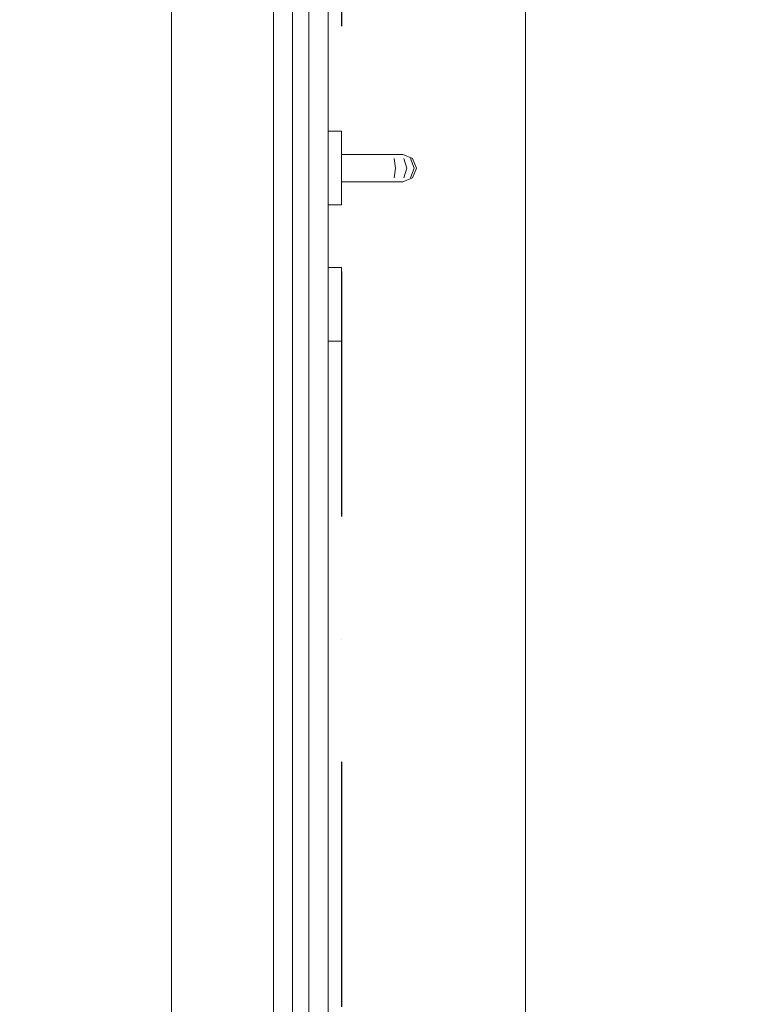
# Model space of a CAD drawing. Header units: millimetres. Extents: x 58537 to 97688, y -8921 to 14216.
# Tile 57 of 189: x 64869 to 65406, y 6166 to 6889. Entities that reach past the tile are written whole.
import ezdxf
from ezdxf.enums import TextEntityAlignment as Align

# ---------------------------------------------------------------- set-up
doc = ezdxf.new("R2010")
doc.units = ezdxf.units.MM
doc.header["$MEASUREMENT"] = 0
doc.linetypes.add('Kropki i Kreski', pattern=[360, 180, -90, 0, -90])
doc.linetypes.add('Wipeout_Contour', pattern=[1000, 0, -1000])
for name, color, linetype in [('Nowe_A-Osi', 7, 'Continuous'), ('Nowe_A-Wymiary-Zewnętrzne', 7, 'Continuous'), ('Nowe_A-Ściany-Działowe', 7, 'Continuous'), ('Nowe_A-Ściany-Zewnętrzne', 7, 'Continuous'), ('Nowe_Drzwi Archicad', 7, 'Continuous')]:
    doc.layers.add(name, color=color, linetype=linetype)
for name, color, linetype, lineweight, true_color in [('Nowe_A-Osi_Nr_pióra__25', 7, 'Continuous', 25, 0x40a5ff), ('Nowe_A-Wymiary-Zewnętrzne_Nr_pióra__45', 7, 'Continuous', 15, 0x40a5ff), ('Nowe_A-Wymiary-Zewnętrzne_Nr_pióra__85', 7, 'Continuous', 13, 0x80c2ff)]:
    doc.layers.add(name, color=color, linetype=linetype, lineweight=lineweight, true_color=true_color)
for name, color, linetype, lineweight in [('Nowe_A-Osi_Nr_pióra__6', 5, 'Continuous', 13), ('Nowe_A-Wymiary-Zewnętrzne_Nr_pióra__46', 5, 'Continuous', 15), ('Nowe_Drzwi Archicad_Nr_pióra__3', 7, 'Continuous', 13), ('Nowe_Drzwi Archicad_Nr_pióra__43', 7, 'Continuous', 13), ('Nowe_Drzwi Archicad_Nr_pióra__87', 7, 'Continuous', 13)]:
    doc.layers.add(name, color=color, linetype=linetype, lineweight=lineweight)
doc.styles.add('STYL_AUTOMATYCZNY_1', font='arial.ttf')
doc.styles.add('STYL_AUTOMATYCZNY_2', font='arial.ttf')
doc.dimstyles.new('STYL_AUTOMATYCZNY__1', dxfattribs={"dimtxt": 125, "dimasz": 47.5, "dimexe": 0.18, "dimexo": 20, "dimgap": 0, "dimtad": 1, "dimdec": 1, "dimlfac": 0.1, "dimzin": 0, "dimdsep": 46, "dimtxsty": 'STYL_AUTOMATYCZNY_2', "dimblk": 'ARROWHEAD_11', "dimblk1": 'ARROWHEAD_11', "dimblk2": 'ARROWHEAD_11', "dimcen": 0.09, "dimclrd": 256, "dimclre": 256, "dimclrt": 5, "dimadec": 1, "dimazin": 0, "dimtfac": 1, "dimtdec": 4, "dimtmove": 0, "dimatfit": 3, "dimfxl": 0, "dimtolj": 1, "dimtzin": 0, "dimarcsym": 0})

# ---------------------------------------------------------------- blocks, each defined once
blk = doc.blocks.new('ElemPrzekroju_196')
at = {"color": 254, "linetype": 'Wipeout_Contour', "lineweight": 0, "ltscale": 260994.268168}
blk.add_wipeout([(64980.07, 7980), (64770.07, 7980), (64770.07, 5792), (64980.07, 5792)], dxfattribs=at).dxf.layer = 'Nowe_A-Ściany-Zewnętrzne'
at = {"color": 254, "linetype": 'Wipeout_Contour', "lineweight": 0, "ltscale": 1244186.737586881}
blk.add_wipeout([(65095.07, 6653), (65095.07, 5792), (65240.07, 5792), (65240.07, 7980), (65095.07, 7980), (65095.07, 6807), (65105.07, 6807), (65105.07, 6790), (65150.07, 6790), (65157.14, 6787.07), (65160.07, 6780), (65157.14, 6772.93), (65150.07, 6770), (65105.07, 6770), (65105.07, 6753), (65095.07, 6753), (65095.07, 6707), (65105.07, 6707), (65105.07, 6653)], dxfattribs=at).dxf.layer = 'Nowe_A-Ściany-Zewnętrzne'
blk = doc.blocks.new('ElemPrzekroju_256')
at = {"color": 254, "linetype": 'Wipeout_Contour', "lineweight": 0, "ltscale": 534110.723614}
blk.add_wipeout([(67805.09, 8320), (65240.07, 8320), (65240.07, 5792), (65265.07, 5792), (65265.07, 5780), (67258.07, 5780), (67258.07, 7897), (67805.09, 7897)], dxfattribs=at).dxf.layer = 'Nowe_A-Ściany-Działowe'
blk = doc.blocks.new('ElemPrzekroju_368')
at = {"layer": 'Nowe_Drzwi Archicad_Nr_pióra__87', "color": 7, "linetype": 'Continuous', "lineweight": 13}
blk.add_line((65240.07, 5792), (65240.07, 7980), dxfattribs=at)
at = {"color": 254, "linetype": 'Wipeout_Contour', "lineweight": 0, "ltscale": 261551.289526}
blk.add_wipeout([(64980.07, 7940), (64980.07, 5792), (65055.07, 5792), (65055.07, 7940)], dxfattribs=at).dxf.layer = 'Nowe_Drzwi Archicad'
at = {"color": 254, "linetype": 'Wipeout_Contour', "lineweight": 0, "ltscale": 262022.615648}
blk.add_wipeout([(65150.07, 6790), (65148.93, 6790), (65155.59, 6787.07), (65157.14, 6787.07)], dxfattribs=at).dxf.layer = 'Nowe_Drzwi Archicad'
at = {"color": 254, "linetype": 'Wipeout_Contour', "lineweight": 0, "ltscale": 262036.9201}
blk.add_wipeout([(65160.07, 6780), (65158.35, 6780), (65155.59, 6772.93), (65157.14, 6772.93)], dxfattribs=at).dxf.layer = 'Nowe_Drzwi Archicad'
at = {"color": 254, "linetype": 'Wipeout_Contour', "lineweight": 0, "ltscale": 261817.993722}
blk.add_wipeout([(65105.07, 6756.62), (65104.97, 6756.62), (65104.97, 6753), (65105.07, 6753)], dxfattribs=at).dxf.layer = 'Nowe_Drzwi Archicad'
at = {"color": 254, "linetype": 'Wipeout_Contour', "lineweight": 0, "ltscale": 261794.822312}
blk.add_wipeout([(65105.07, 6703.38), (65104.97, 6703.38), (65104.97, 6693.5), (65105.07, 6693.5)], dxfattribs=at).dxf.layer = 'Nowe_Drzwi Archicad'
at = {"layer": 'Nowe_Drzwi Archicad_Nr_pióra__3', "color": 7, "linetype": 'Continuous', "lineweight": 13}
blk.add_line((64980.07, 5792), (64980.07, 7940), dxfattribs=at)
at = {"color": 254, "linetype": 'Wipeout_Contour', "lineweight": 0, "ltscale": 262039.847478}
blk.add_wipeout([(65157.14, 6787.07), (65155.59, 6787.07), (65158.35, 6780), (65160.07, 6780)], dxfattribs=at).dxf.layer = 'Nowe_Drzwi Archicad'
at = {"color": 254, "linetype": 'Wipeout_Contour', "lineweight": 0, "ltscale": 262015.547898}
blk.add_wipeout([(65157.14, 6772.93), (65155.59, 6772.93), (65148.93, 6770), (65150.07, 6770)], dxfattribs=at).dxf.layer = 'Nowe_Drzwi Archicad'
at = {"color": 254, "linetype": 'Wipeout_Contour', "lineweight": 0, "ltscale": 261820.78209}
blk.add_wipeout([(65104.97, 6766.5), (65104.97, 6756.62), (65105.07, 6756.62), (65105.07, 6766.5)], dxfattribs=at).dxf.layer = 'Nowe_Drzwi Archicad'
at = {"color": 254, "linetype": 'Wipeout_Contour', "lineweight": 0, "ltscale": 261797.586414}
blk.add_wipeout([(65104.97, 6703.38), (65105.07, 6703.38), (65105.07, 6707), (65104.97, 6707)], dxfattribs=at).dxf.layer = 'Nowe_Drzwi Archicad'
at = {"color": 254, "linetype": 'Wipeout_Contour', "lineweight": 0, "ltscale": 261790.04081}
blk.add_wipeout([(65104.97, 6680), (65105.07, 6680), (65105.07, 6693.5), (65104.97, 6693.5)], dxfattribs=at).dxf.layer = 'Nowe_Drzwi Archicad'
at = {"color": 254, "linetype": 'Wipeout_Contour', "lineweight": 0, "ltscale": 262012.020799}
blk.add_wipeout([(65148.93, 6790), (65145.68, 6790), (65150.78, 6787.07), (65155.59, 6787.07)], dxfattribs=at).dxf.layer = 'Nowe_Drzwi Archicad'
at = {"color": 254, "linetype": 'Wipeout_Contour', "lineweight": 0, "ltscale": 261825.617744}
blk.add_wipeout([(65105.07, 6780), (65104.97, 6780), (65104.97, 6766.5), (65105.07, 6766.5)], dxfattribs=at).dxf.layer = 'Nowe_Drzwi Archicad'
at = {"color": 254, "linetype": 'Wipeout_Contour', "lineweight": 0, "ltscale": 262023.48978}
blk.add_wipeout([(65158.35, 6780), (65152.89, 6780), (65150.78, 6772.93), (65155.59, 6772.93)], dxfattribs=at).dxf.layer = 'Nowe_Drzwi Archicad'
at = {"color": 254, "linetype": 'Wipeout_Contour', "lineweight": 0, "ltscale": 261798.29944}
blk.add_wipeout([(65104.97, 6756.62), (65095.17, 6756.62), (65095.17, 6753), (65104.97, 6753)], dxfattribs=at).dxf.layer = 'Nowe_Drzwi Archicad'
at = {"color": 254, "linetype": 'Wipeout_Contour', "lineweight": 0, "ltscale": 261775.126286}
blk.add_wipeout([(65095.17, 6703.38), (65095.17, 6693.5), (65104.97, 6693.5), (65104.97, 6703.38)], dxfattribs=at).dxf.layer = 'Nowe_Drzwi Archicad'
at = {"color": 254, "linetype": 'Wipeout_Contour', "lineweight": 0, "ltscale": 261784.52916}
blk.add_wipeout([(65104.97, 6666.5), (65105.07, 6666.5), (65105.07, 6680), (65104.97, 6680)], dxfattribs=at).dxf.layer = 'Nowe_Drzwi Archicad'
at = {"layer": 'Nowe_Drzwi Archicad_Nr_pióra__3', "color": 7, "linetype": 'Continuous', "lineweight": 13}
blk.add_line((65105.07, 6753), (65104.97, 6753), dxfattribs=at)
at = {"color": 254, "linetype": 'Wipeout_Contour', "lineweight": 0, "ltscale": 261831.211026}
blk.add_wipeout([(65105.07, 6793.5), (65104.97, 6793.5), (65104.97, 6780), (65105.07, 6780)], dxfattribs=at).dxf.layer = 'Nowe_Drzwi Archicad'
at = {"color": 254, "linetype": 'Wipeout_Contour', "lineweight": 0, "ltscale": 262026.4173}
blk.add_wipeout([(65155.59, 6787.07), (65150.78, 6787.07), (65152.89, 6780), (65158.35, 6780)], dxfattribs=at).dxf.layer = 'Nowe_Drzwi Archicad'
at = {"color": 254, "linetype": 'Wipeout_Contour', "lineweight": 0, "ltscale": 262004.952772}
blk.add_wipeout([(65155.59, 6772.93), (65150.78, 6772.93), (65145.68, 6770), (65148.93, 6770)], dxfattribs=at).dxf.layer = 'Nowe_Drzwi Archicad'
at = {"color": 254, "linetype": 'Wipeout_Contour', "lineweight": 0, "ltscale": 261801.088017}
blk.add_wipeout([(65095.17, 6766.5), (65095.17, 6756.62), (65104.97, 6756.62), (65104.97, 6766.5)], dxfattribs=at).dxf.layer = 'Nowe_Drzwi Archicad'
at = {"color": 254, "linetype": 'Wipeout_Contour', "lineweight": 0, "ltscale": 261777.890596}
blk.add_wipeout([(65095.17, 6703.38), (65104.97, 6703.38), (65104.97, 6707), (65095.17, 6707)], dxfattribs=at).dxf.layer = 'Nowe_Drzwi Archicad'
at = {"color": 254, "linetype": 'Wipeout_Contour', "lineweight": 0, "ltscale": 261770.344425}
blk.add_wipeout([(65095.17, 6680), (65104.97, 6680), (65104.97, 6693.5), (65095.17, 6693.5)], dxfattribs=at).dxf.layer = 'Nowe_Drzwi Archicad'
at = {"color": 254, "linetype": 'Wipeout_Contour', "lineweight": 0, "ltscale": 261779.764204}
blk.add_wipeout([(65104.97, 6666.5), (65104.97, 6656.62), (65105.07, 6656.62), (65105.07, 6666.5)], dxfattribs=at).dxf.layer = 'Nowe_Drzwi Archicad'
at = {"layer": 'Nowe_Drzwi Archicad_Nr_pióra__3', "color": 7, "linetype": 'Continuous', "lineweight": 13}
for p, q in [((65157.14, 6787.07), (65160.07, 6780)), ((65160.07, 6780), (65157.14, 6772.93)), ((65105.07, 6753), (65105.07, 6756.62)), ((65105.07, 6707), (65104.97, 6707)), ((65105.07, 6703.38), (65105.07, 6707)), ((65105.07, 6693.5), (65105.07, 6703.38))]:
    blk.add_line(p, q, dxfattribs=at)
at = {"color": 254, "linetype": 'Wipeout_Contour', "lineweight": 0, "ltscale": 261836.063218}
blk.add_wipeout([(65104.97, 6793.5), (65105.07, 6793.5), (65105.07, 6803.38), (65104.97, 6803.38)], dxfattribs=at).dxf.layer = 'Nowe_Drzwi Archicad'
at = {"color": 254, "linetype": 'Wipeout_Contour', "lineweight": 0, "ltscale": 261992.068196}
blk.add_wipeout([(65145.68, 6790), (65140.81, 6790), (65143.57, 6787.07), (65150.78, 6787.07)], dxfattribs=at).dxf.layer = 'Nowe_Drzwi Archicad'
at = {"color": 254, "linetype": 'Wipeout_Contour', "lineweight": 0, "ltscale": 261805.924035}
blk.add_wipeout([(65104.97, 6780), (65095.17, 6780), (65095.17, 6766.5), (65104.97, 6766.5)], dxfattribs=at).dxf.layer = 'Nowe_Drzwi Archicad'
at = {"color": 254, "linetype": 'Wipeout_Contour', "lineweight": 0, "ltscale": 261997.990178}
blk.add_wipeout([(65152.89, 6780), (65144.71, 6780), (65143.57, 6772.93), (65150.78, 6772.93)], dxfattribs=at).dxf.layer = 'Nowe_Drzwi Archicad'
at = {"color": 254, "linetype": 'Wipeout_Contour', "lineweight": 0, "ltscale": 261778.605188}
blk.add_wipeout([(65095.17, 6756.62), (65095.07, 6756.62), (65095.07, 6753), (65095.17, 6753)], dxfattribs=at).dxf.layer = 'Nowe_Drzwi Archicad'
at = {"color": 254, "linetype": 'Wipeout_Contour', "lineweight": 0, "ltscale": 261755.43029}
blk.add_wipeout([(65095.17, 6703.38), (65095.07, 6703.38), (65095.07, 6693.5), (65095.17, 6693.5)], dxfattribs=at).dxf.layer = 'Nowe_Drzwi Archicad'
at = {"color": 254, "linetype": 'Wipeout_Contour', "lineweight": 0, "ltscale": 261764.83236}
blk.add_wipeout([(65095.17, 6666.5), (65104.97, 6666.5), (65104.97, 6680), (65095.17, 6680)], dxfattribs=at).dxf.layer = 'Nowe_Drzwi Archicad'
at = {"color": 254, "linetype": 'Wipeout_Contour', "lineweight": 0, "ltscale": 261777.016656}
blk.add_wipeout([(65104.97, 6653), (65105.07, 6653), (65105.07, 6656.62), (65104.97, 6656.62)], dxfattribs=at).dxf.layer = 'Nowe_Drzwi Archicad'
at = {"layer": 'Nowe_Drzwi Archicad_Nr_pióra__3', "color": 7, "linetype": 'Continuous', "lineweight": 13}
blk.add_line((65105.07, 6680), (65105.07, 6693.5), dxfattribs=at)
at = {"color": 254, "linetype": 'Wipeout_Contour', "lineweight": 0, "ltscale": 261838.868131}
blk.add_wipeout([(65105.07, 6807), (65104.97, 6807), (65104.97, 6803.38), (65105.07, 6803.38)], dxfattribs=at).dxf.layer = 'Nowe_Drzwi Archicad'
at = {"color": 254, "linetype": 'Wipeout_Contour', "lineweight": 0, "ltscale": 261811.517737}
blk.add_wipeout([(65104.97, 6793.5), (65095.17, 6793.5), (65095.17, 6780), (65104.97, 6780)], dxfattribs=at).dxf.layer = 'Nowe_Drzwi Archicad'
at = {"color": 254, "linetype": 'Wipeout_Contour', "lineweight": 0, "ltscale": 262000.917966}
blk.add_wipeout([(65150.78, 6787.07), (65143.57, 6787.07), (65144.71, 6780), (65152.89, 6780)], dxfattribs=at).dxf.layer = 'Nowe_Drzwi Archicad'
at = {"color": 254, "linetype": 'Wipeout_Contour', "lineweight": 0, "ltscale": 261984.999648}
blk.add_wipeout([(65150.78, 6772.93), (65143.57, 6772.93), (65140.81, 6770), (65145.68, 6770)], dxfattribs=at).dxf.layer = 'Nowe_Drzwi Archicad'
at = {"color": 254, "linetype": 'Wipeout_Contour', "lineweight": 0, "ltscale": 261781.393974}
blk.add_wipeout([(65095.07, 6756.62), (65095.17, 6756.62), (65095.17, 6766.5), (65095.07, 6766.5)], dxfattribs=at).dxf.layer = 'Nowe_Drzwi Archicad'
at = {"color": 254, "linetype": 'Wipeout_Contour', "lineweight": 0, "ltscale": 261758.194808}
blk.add_wipeout([(65095.07, 6703.38), (65095.17, 6703.38), (65095.17, 6707), (65095.07, 6707)], dxfattribs=at).dxf.layer = 'Nowe_Drzwi Archicad'
at = {"color": 254, "linetype": 'Wipeout_Contour', "lineweight": 0, "ltscale": 261750.648069}
blk.add_wipeout([(65095.07, 6680), (65095.17, 6680), (65095.17, 6693.5), (65095.07, 6693.5)], dxfattribs=at).dxf.layer = 'Nowe_Drzwi Archicad'
at = {"color": 254, "linetype": 'Wipeout_Contour', "lineweight": 0, "ltscale": 261760.067045}
blk.add_wipeout([(65104.97, 6666.5), (65095.17, 6666.5), (65095.17, 6656.62), (65104.97, 6656.62)], dxfattribs=at).dxf.layer = 'Nowe_Drzwi Archicad'
at = {"layer": 'Nowe_Drzwi Archicad_Nr_pióra__3', "color": 7, "linetype": 'Continuous', "lineweight": 13}
for p, q in [((65150.07, 6790), (65148.93, 6790)), ((65150.07, 6790), (65157.14, 6787.07)), ((65150.78, 6787.07), (65152.89, 6780)), ((65155.59, 6787.07), (65158.35, 6780)), ((65152.89, 6780), (65150.78, 6772.93)), ((65158.35, 6780), (65155.59, 6772.93)), ((65150.07, 6770), (65148.93, 6770)), ((65157.14, 6772.93), (65150.07, 6770)), ((65105.07, 6666.5), (65105.07, 6680))]:
    blk.add_line(p, q, dxfattribs=at)
at = {"color": 254, "linetype": 'Wipeout_Contour', "lineweight": 0, "ltscale": 261816.370294}
blk.add_wipeout([(65095.17, 6803.38), (65095.17, 6793.5), (65104.97, 6793.5), (65104.97, 6803.38)], dxfattribs=at).dxf.layer = 'Nowe_Drzwi Archicad'
at = {"color": 254, "linetype": 'Wipeout_Contour', "lineweight": 0, "ltscale": 261966.599327}
blk.add_wipeout([(65140.81, 6790), (65135.07, 6790), (65135.77, 6787.07), (65143.57, 6787.07)], dxfattribs=at).dxf.layer = 'Nowe_Drzwi Archicad'
at = {"color": 254, "linetype": 'Wipeout_Contour', "lineweight": 0, "ltscale": 261786.230357}
blk.add_wipeout([(65095.17, 6780), (65095.07, 6780), (65095.07, 6766.5), (65095.17, 6766.5)], dxfattribs=at).dxf.layer = 'Nowe_Drzwi Archicad'
at = {"color": 254, "linetype": 'Wipeout_Contour', "lineweight": 0, "ltscale": 261966.313223}
blk.add_wipeout([(65144.71, 6780), (65136.06, 6780), (65135.77, 6772.93), (65143.57, 6772.93)], dxfattribs=at).dxf.layer = 'Nowe_Drzwi Archicad'
at = {"color": 254, "linetype": 'Wipeout_Contour', "lineweight": 0, "ltscale": 261745.135589}
blk.add_wipeout([(65095.07, 6666.5), (65095.17, 6666.5), (65095.17, 6680), (65095.07, 6680)], dxfattribs=at).dxf.layer = 'Nowe_Drzwi Archicad'
at = {"color": 254, "linetype": 'Wipeout_Contour', "lineweight": 0, "ltscale": 261757.31929}
blk.add_wipeout([(65095.17, 6653), (65104.97, 6653), (65104.97, 6656.62), (65095.17, 6656.62)], dxfattribs=at).dxf.layer = 'Nowe_Drzwi Archicad'
at = {"layer": 'Nowe_Drzwi Archicad_Nr_pióra__3', "color": 7, "linetype": 'Continuous', "lineweight": 13}
for p, q in [((65105.07, 6656.62), (65105.07, 6666.5)), ((65105.07, 6653), (65104.97, 6653)), ((65105.07, 6653), (65105.07, 6656.62))]:
    blk.add_line(p, q, dxfattribs=at)
at = {"color": 254, "linetype": 'Wipeout_Contour', "lineweight": 0, "ltscale": 261819.175419}
blk.add_wipeout([(65104.97, 6807), (65095.17, 6807), (65095.17, 6803.38), (65104.97, 6803.38)], dxfattribs=at).dxf.layer = 'Nowe_Drzwi Archicad'
at = {"color": 254, "linetype": 'Wipeout_Contour', "lineweight": 0, "ltscale": 261791.824479}
blk.add_wipeout([(65095.17, 6793.5), (65095.07, 6793.5), (65095.07, 6780), (65095.17, 6780)], dxfattribs=at).dxf.layer = 'Nowe_Drzwi Archicad'
at = {"color": 254, "linetype": 'Wipeout_Contour', "lineweight": 0, "ltscale": 261969.241345}
blk.add_wipeout([(65143.57, 6787.07), (65135.77, 6787.07), (65136.06, 6780), (65144.71, 6780)], dxfattribs=at).dxf.layer = 'Nowe_Drzwi Archicad'
at = {"color": 254, "linetype": 'Wipeout_Contour', "lineweight": 0, "ltscale": 261959.530112}
blk.add_wipeout([(65143.57, 6772.93), (65135.77, 6772.93), (65135.07, 6770), (65140.81, 6770)], dxfattribs=at).dxf.layer = 'Nowe_Drzwi Archicad'
at = {"color": 254, "linetype": 'Wipeout_Contour', "lineweight": 0, "ltscale": 261740.369916}
blk.add_wipeout([(65095.17, 6666.5), (65095.07, 6666.5), (65095.07, 6656.62), (65095.17, 6656.62)], dxfattribs=at).dxf.layer = 'Nowe_Drzwi Archicad'
at = {"layer": 'Nowe_Drzwi Archicad_Nr_pióra__3', "color": 7, "linetype": 'Continuous', "lineweight": 13}
for p, q in [((65105.07, 6807), (65104.97, 6807)), ((65105.07, 6803.38), (65105.07, 6807)), ((65145.68, 6790), (65140.81, 6790)), ((65148.93, 6790), (65145.68, 6790)), ((65143.57, 6787.07), (65144.71, 6780)), ((65144.71, 6780), (65143.57, 6772.93)), ((65145.68, 6770), (65140.81, 6770)), ((65148.93, 6770), (65145.68, 6770))]:
    blk.add_line(p, q, dxfattribs=at)
at = {"color": 254, "linetype": 'Wipeout_Contour', "lineweight": 0, "ltscale": 261796.677402}
blk.add_wipeout([(65095.07, 6793.5), (65095.17, 6793.5), (65095.17, 6803.38), (65095.07, 6803.38)], dxfattribs=at).dxf.layer = 'Nowe_Drzwi Archicad'
at = {"color": 254, "linetype": 'Wipeout_Contour', "lineweight": 0, "ltscale": 261892.541075}
blk.add_wipeout([(65135.07, 6790), (65105.07, 6790), (65105.07, 6787.07), (65135.77, 6787.07)], dxfattribs=at).dxf.layer = 'Nowe_Drzwi Archicad'
at = {"color": 254, "linetype": 'Wipeout_Contour', "lineweight": 0, "ltscale": 261888.505781}
blk.add_wipeout([(65136.06, 6780), (65105.07, 6780), (65105.07, 6772.93), (65135.77, 6772.93)], dxfattribs=at).dxf.layer = 'Nowe_Drzwi Archicad'
at = {"color": 254, "linetype": 'Wipeout_Contour', "lineweight": 0, "ltscale": 261737.621954}
blk.add_wipeout([(65095.07, 6653), (65095.17, 6653), (65095.17, 6656.62), (65095.07, 6656.62)], dxfattribs=at).dxf.layer = 'Nowe_Drzwi Archicad'
at = {"layer": 'Nowe_Drzwi Archicad_Nr_pióra__3', "color": 7, "linetype": 'Continuous', "lineweight": 13}
blk.add_line((65105.07, 6793.5), (65105.07, 6803.38), dxfattribs=at)
at = {"color": 254, "linetype": 'Wipeout_Contour', "lineweight": 0, "ltscale": 261799.482737}
blk.add_wipeout([(65095.17, 6807), (65095.07, 6807), (65095.07, 6803.38), (65095.17, 6803.38)], dxfattribs=at).dxf.layer = 'Nowe_Drzwi Archicad'
at = {"color": 254, "linetype": 'Wipeout_Contour', "lineweight": 0, "ltscale": 261891.43476}
blk.add_wipeout([(65135.77, 6787.07), (65105.07, 6787.07), (65105.07, 6780), (65136.06, 6780)], dxfattribs=at).dxf.layer = 'Nowe_Drzwi Archicad'
at = {"color": 254, "linetype": 'Wipeout_Contour', "lineweight": 0, "ltscale": 261885.469872}
blk.add_wipeout([(65135.77, 6772.93), (65105.07, 6772.93), (65105.07, 6770), (65135.07, 6770)], dxfattribs=at).dxf.layer = 'Nowe_Drzwi Archicad'
at = {"layer": 'Nowe_Drzwi Archicad_Nr_pióra__3', "color": 7, "linetype": 'Continuous', "lineweight": 13}
for p, q in [((65105.07, 6790), (65105.07, 6793.5)), ((65105.07, 6790), (65105.07, 6787.07)), ((65135.07, 6790), (65105.07, 6790)), ((65140.81, 6790), (65135.07, 6790)), ((65105.07, 6787.07), (65105.07, 6780)), ((65105.07, 6780), (65105.07, 6772.93)), ((65105.07, 6772.93), (65105.07, 6770)), ((65105.07, 6766.5), (65105.07, 6770)), ((65135.07, 6770), (65105.07, 6770)), ((65140.81, 6770), (65135.07, 6770)), ((65105.07, 6756.62), (65105.07, 6766.5))]:
    blk.add_line(p, q, dxfattribs=at)
at = {"color": 254, "linetype": 'Wipeout_Contour', "lineweight": 0, "ltscale": 261817.642991}
blk.add_wipeout([(65095.07, 7872), (65075.07, 7872), (65075.07, 5872), (65095.07, 5872)], dxfattribs=at).dxf.layer = 'Nowe_Drzwi Archicad'
at = {"layer": 'Nowe_Drzwi Archicad_Nr_pióra__3', "color": 7, "linetype": 'Continuous', "lineweight": 13}
for p, q in [((65095.07, 7872), (65095.07, 5872)), ((65095.17, 6932.23), (65095.17, 6872)), ((65095.17, 6811.77), (65095.17, 6872)), ((65095.17, 6804.62), (65095.17, 6811.77)), ((65095.17, 6807), (65095.07, 6807)), ((65104.97, 6807), (65095.17, 6807)), ((65095.17, 6770.8), (65095.17, 6785.63)), ((65095.17, 6753), (65095.07, 6753)), ((65104.97, 6753), (65095.17, 6753)), ((65095.17, 6672.92), (65095.17, 6733.15)), ((65095.17, 6707), (65095.07, 6707)), ((65104.97, 6707), (65095.17, 6707)), ((65095.17, 6653), (65095.07, 6653)), ((65104.97, 6653), (65095.17, 6653))]:
    blk.add_line(p, q, dxfattribs=at)
at = {"layer": 'Nowe_Drzwi Archicad_Nr_pióra__43', "color": 7, "linetype": 'Continuous', "lineweight": 13}
blk.add_line((65081.07, 5872), (65081.07, 7872), dxfattribs=at)
at = {"color": 254, "linetype": 'Wipeout_Contour', "lineweight": 0, "ltscale": 261738.094338}
blk.add_wipeout([(65075.07, 7872), (65055.07, 7872), (65055.07, 5872), (65075.07, 5872)], dxfattribs=at).dxf.layer = 'Nowe_Drzwi Archicad'
at = {"layer": 'Nowe_Drzwi Archicad_Nr_pióra__3', "color": 7, "linetype": 'Continuous', "lineweight": 13}
for p, q in [((65055.07, 7872), (65055.07, 5872)), ((65054.97, 7072.89), (65054.97, 6885.73)), ((65054.97, 6671.11), (65054.97, 6858.27))]:
    blk.add_line(p, q, dxfattribs=at)
at = {"layer": 'Nowe_Drzwi Archicad_Nr_pióra__43', "color": 7, "linetype": 'Continuous', "lineweight": 13}
blk.add_line((65069.07, 7872), (65069.07, 5872), dxfattribs=at)
blk = doc.blocks.new('Standardowy znacznik osi[1]', base_point=(65105.07, 13465.75))
at = {"layer": 'Nowe_A-Osi_Nr_pióra__25', "color": 161, "linetype": 'Kropki i Kreski', "lineweight": 25, "true_color": 0x40a5ff}
blk.add_line((65105.07, 12465.75), (65105.07, -1000), dxfattribs=at)
at = {"layer": 'Nowe_A-Osi_Nr_pióra__6', "color": 5, "lineweight": 13, "style": 'STYL_AUTOMATYCZNY_1'}
for tag, p in [('AC_MarkerText_1_0', (65105.07, 14040.76)), ('AC_MarkerText_1_1', (65105.07, -2175))]:
    blk.add_attdef(tag, text='', height=400, rotation=360, dxfattribs=at).set_placement(p, align=Align.TOP_CENTER)
blk = doc.blocks.new('*D980')
at = {"layer": 'Nowe_A-Wymiary-Zewnętrzne_Nr_pióra__45', "linetype": 'Continuous', "lineweight": 15, "true_color": 0x40a5ff}
for points in [[(66434, 8320), (66434.95, 8315.22), (66437.66, 8311.16), (66441.72, 8308.45), (66446.5, 8307.5), (66451.28, 8308.45), (66455.34, 8311.16), (66458.05, 8315.22), (66459, 8320), (66458.05, 8324.78), (66455.34, 8328.84), (66451.28, 8331.55), (66446.5, 8332.5), (66441.72, 8331.55), (66437.66, 8328.84), (66434.95, 8324.78)], [(66434, 5780), (66434.95, 5775.22), (66437.66, 5771.16), (66441.72, 5768.45), (66446.5, 5767.5), (66451.28, 5768.45), (66455.34, 5771.16), (66458.05, 5775.22), (66459, 5780), (66458.05, 5784.78), (66455.34, 5788.84), (66451.28, 5791.55), (66446.5, 5792.5), (66441.72, 5791.55), (66437.66, 5788.84), (66434.95, 5784.78)]]:
    blk.add_hatch(color=161, dxfattribs=at).paths.add_polyline_path(points)
at = {"layer": 'Nowe_A-Wymiary-Zewnętrzne_Nr_pióra__45', "color": 161, "linetype": 'Continuous', "lineweight": 15, "true_color": 0x40a5ff}
for centre in [(66446.5, 8320), (66446.5, 5780)]:
    blk.add_circle(centre, 12.5, dxfattribs=at)
at = {"layer": 'Nowe_A-Wymiary-Zewnętrzne_Nr_pióra__85', "color": 151, "linetype": 'Continuous', "lineweight": 13, "true_color": 0x80c2ff}
for p, q in [((66446.5, 5792.5), (66446.5, 8307.5)), ((66434, 5780), (66399.62, 5780)), ((66493.37, 5780), (66459, 5780))]:
    blk.add_line(p, q, dxfattribs=at)
at = {"layer": 'Nowe_A-Wymiary-Zewnętrzne_Nr_pióra__46', "color": 5, "lineweight": 15, "char_height": 125, "attachment_point": 7, "rotation": 90, "style": 'STYL_AUTOMATYCZNY_2'}
for s, insert in [('\\A1;{\\pql;\\fArial|b0|i0|c238|p0;\\W1.000000;21,0}', (66421.5, 7973.85)), ('\\A1;{\\pql;\\fArial|b0|i0|c238|p0;\\W1.000000;254,0}', (66421.5, 6835.5)), ('\\A1;{\\pql;\\fArial|b0|i0|c238|p0;\\W1.000000;14,0}', (66421.5, 5792.5))]:
    blk.add_mtext(s, dxfattribs=dict(at, insert=insert))
blk = doc.blocks.new('ARROWHEAD_11')
at = {"color": 0, "linetype": 'Continuous', "lineweight": 0}
blk.add_line((0, 0), (-1, 0), dxfattribs=at)
at = {"color": 0, "linetype": 'Continuous', "lineweight": 0, "const_width": 0.25, "flags": 128}
blk.add_lwpolyline([(-0.125, 0, 1), (0.125, 0, 1)], format="xyb", close=True, dxfattribs=at)
blk = doc.blocks.new('*D1021')
at = {"layer": 'Nowe_A-Wymiary-Zewnętrzne_Nr_pióra__45', "linetype": 'Continuous', "lineweight": 15, "true_color": 0x40a5ff}
for points in [[(93173.54, 7980), (93174.49, 7975.22), (93177.2, 7971.16), (93181.25, 7968.45), (93186.04, 7967.5), (93190.82, 7968.45), (93194.88, 7971.16), (93197.59, 7975.22), (93198.54, 7980), (93197.59, 7984.78), (93194.88, 7988.84), (93190.82, 7991.55), (93186.04, 7992.5), (93181.25, 7991.55), (93177.2, 7988.84), (93174.49, 7984.78)], [(93173.54, 5780), (93174.49, 5775.22), (93177.2, 5771.16), (93181.25, 5768.45), (93186.04, 5767.5), (93190.82, 5768.45), (93194.88, 5771.16), (93197.59, 5775.22), (93198.54, 5780), (93197.59, 5784.78), (93194.88, 5788.84), (93190.82, 5791.55), (93186.04, 5792.5), (93181.25, 5791.55), (93177.2, 5788.84), (93174.49, 5784.78)]]:
    blk.add_hatch(color=161, dxfattribs=at).paths.add_polyline_path(points)
at = {"layer": 'Nowe_A-Wymiary-Zewnętrzne_Nr_pióra__45', "color": 161, "linetype": 'Continuous', "lineweight": 15, "true_color": 0x40a5ff}
for centre in [(93186.04, 7980), (93186.04, 5780)]:
    blk.add_circle(centre, 12.5, dxfattribs=at)
at = {"layer": 'Nowe_A-Wymiary-Zewnętrzne_Nr_pióra__85', "color": 151, "linetype": 'Continuous', "lineweight": 13, "true_color": 0x80c2ff}
for p, q in [((93173.54, 7980), (93139.16, 7980)), ((93232.91, 7980), (93198.54, 7980)), ((93186.04, 5792.5), (93186.04, 7967.5)), ((93173.54, 5780), (93139.16, 5780)), ((93232.91, 5780), (93198.54, 5780))]:
    blk.add_line(p, q, dxfattribs=at)
at = {"layer": 'Nowe_A-Wymiary-Zewnętrzne_Nr_pióra__46', "color": 5, "lineweight": 15, "char_height": 125, "attachment_point": 7, "rotation": 90, "style": 'STYL_AUTOMATYCZNY_2'}
for s, insert in [('\\A1;{\\pql;\\fArial|b0|i0|c238|p0;\\W1.000000;220,0}', (93161.04, 6832.33)), ('\\A1;{\\pql;\\fArial|b0|i0|c238|p0;\\W1.000000;14,0}', (93161.04, 5792.5))]:
    blk.add_mtext(s, dxfattribs=dict(at, insert=insert))
blk = doc.blocks.new('*D1027')
at = {"layer": 'Nowe_A-Wymiary-Zewnętrzne_Nr_pióra__45', "linetype": 'Continuous', "lineweight": 15, "true_color": 0x40a5ff}
for points in [[(93506.73, 12845.37), (93507.68, 12840.59), (93510.39, 12836.54), (93514.45, 12833.83), (93519.23, 12832.87), (93524.01, 12833.83), (93528.07, 12836.54), (93530.78, 12840.59), (93531.73, 12845.37), (93530.78, 12850.16), (93528.07, 12854.21), (93524.01, 12856.92), (93519.23, 12857.87), (93514.45, 12856.92), (93510.39, 12854.21), (93507.68, 12850.16)], [(93506.73, -450), (93507.68, -454.78), (93510.39, -458.84), (93514.45, -461.55), (93519.23, -462.5), (93524.01, -461.55), (93528.07, -458.84), (93530.78, -454.78), (93531.73, -450), (93530.78, -445.22), (93528.07, -441.16), (93524.01, -438.45), (93519.23, -437.5), (93514.45, -438.45), (93510.39, -441.16), (93507.68, -445.22)]]:
    blk.add_hatch(color=161, dxfattribs=at).paths.add_polyline_path(points)
at = {"layer": 'Nowe_A-Wymiary-Zewnętrzne_Nr_pióra__45', "color": 161, "linetype": 'Continuous', "lineweight": 15, "true_color": 0x40a5ff}
for centre in [(93519.23, 12845.37), (93519.23, -450)]:
    blk.add_circle(centre, 12.5, dxfattribs=at)
at = {"layer": 'Nowe_A-Wymiary-Zewnętrzne_Nr_pióra__85', "color": 151, "linetype": 'Continuous', "lineweight": 13, "true_color": 0x80c2ff}
for p, q in [((93519.23, 12857.87), (93519.23, 12870.37)), ((93506.73, 12845.37), (93472.36, 12845.37)), ((93566.11, 12845.37), (93531.73, 12845.37)), ((93519.23, -437.5), (93519.23, 12832.87)), ((93506.73, -450), (93472.36, -450)), ((93566.11, -450), (93531.73, -450)), ((93519.23, -475), (93519.23, -462.5))]:
    blk.add_line(p, q, dxfattribs=at)
at = {"layer": 'Nowe_A-Wymiary-Zewnętrzne_Nr_pióra__46', "color": 5, "lineweight": 15, "insert": (93494.23, 5911.71), "char_height": 125, "attachment_point": 7, "rotation": 90, "style": 'STYL_AUTOMATYCZNY_2'}
blk.add_mtext('\\A1;{\\pql;\\fArial|b0|i0|c238|p0;\\W1.000000;1\xa0329,5}', dxfattribs=at)
blk = doc.blocks.new('*D1039')
at = {"layer": 'Nowe_A-Wymiary-Zewnętrzne_Nr_pióra__45', "linetype": 'Continuous', "lineweight": 15, "true_color": 0x40a5ff}
for points in [[(90228.51, 8320), (90229.46, 8315.22), (90232.17, 8311.16), (90236.23, 8308.45), (90241.01, 8307.5), (90245.79, 8308.45), (90249.85, 8311.16), (90252.56, 8315.22), (90253.51, 8320), (90252.56, 8324.78), (90249.85, 8328.84), (90245.79, 8331.55), (90241.01, 8332.5), (90236.23, 8331.55), (90232.17, 8328.84), (90229.46, 8324.78)], [(90228.51, 5780), (90229.46, 5775.22), (90232.17, 5771.16), (90236.23, 5768.45), (90241.01, 5767.5), (90245.79, 5768.45), (90249.85, 5771.16), (90252.56, 5775.22), (90253.51, 5780), (90252.56, 5784.78), (90249.85, 5788.84), (90245.79, 5791.55), (90241.01, 5792.5), (90236.23, 5791.55), (90232.17, 5788.84), (90229.46, 5784.78)]]:
    blk.add_hatch(color=161, dxfattribs=at).paths.add_polyline_path(points)
at = {"layer": 'Nowe_A-Wymiary-Zewnętrzne_Nr_pióra__45', "color": 161, "linetype": 'Continuous', "lineweight": 15, "true_color": 0x40a5ff}
for centre in [(90241.01, 8320), (90241.01, 5780)]:
    blk.add_circle(centre, 12.5, dxfattribs=at)
at = {"layer": 'Nowe_A-Wymiary-Zewnętrzne_Nr_pióra__85', "color": 151, "linetype": 'Continuous', "lineweight": 13, "true_color": 0x80c2ff}
for p, q in [((90241.01, 5792.5), (90241.01, 8307.5)), ((90228.51, 5780), (90194.13, 5780)), ((90287.88, 5780), (90253.51, 5780))]:
    blk.add_line(p, q, dxfattribs=at)
at = {"layer": 'Nowe_A-Wymiary-Zewnętrzne_Nr_pióra__46', "color": 5, "lineweight": 15, "char_height": 125, "attachment_point": 7, "rotation": 90, "style": 'STYL_AUTOMATYCZNY_2'}
for s, insert in [('\\A1;{\\pql;\\fArial|b0|i0|c238|p0;\\W1.000000;21,0}', (90216.01, 7973.85)), ('\\A1;{\\pql;\\fArial|b0|i0|c238|p0;\\W1.000000;254,0}', (90216.01, 6835.5)), ('\\A1;{\\pql;\\fArial|b0|i0|c238|p0;\\W1.000000;14,0}', (90216.01, 5792.5))]:
    blk.add_mtext(s, dxfattribs=dict(at, insert=insert))

msp = doc.modelspace()

# ---------------------------------------------------------------- block references
at = {"layer": 'Nowe_A-Ściany-Zewnętrzne', "lineweight": 0}
msp.add_blockref('ElemPrzekroju_196', (0, 0), dxfattribs=at)

# ---------------------------------------------------------------- next in the draw order: block references
at = {"layer": 'Nowe_A-Ściany-Działowe', "lineweight": 0}
msp.add_blockref('ElemPrzekroju_256', (0, 0), dxfattribs=at)

# ---------------------------------------------------------------- next in the draw order: block references
at = {"layer": 'Nowe_Drzwi Archicad', "lineweight": 0}
msp.add_blockref('ElemPrzekroju_368', (0, 0), dxfattribs=at)

# ---------------------------------------------------------------- next in the draw order: block references
at = {"layer": 'Nowe_A-Osi', "color": 8, "linetype": 'Continuous', "lineweight": 13}
msp.add_blockref('Standardowy znacznik osi[1]', (65105.07, 13465.75), dxfattribs=at)

# ---------------------------------------------------------------- next in the draw order: dimensions: what is measured, and where the dimension line sits
at = {"layer": 'Nowe_A-Wymiary-Zewnętrzne', "color": 151, "linetype": 'Continuous', "lineweight": 13, "true_color": 0x80c2ff}
for base, p1, p2, picture, middle in [((93519.23, 12845.37), (63041.84, -450), (64717.21, 12845.37), '*D1027', (93431.73, 6192.83)), ((66446.5, 8320), (58537.27, 5780), (78005.07, 8320), '*D980', (66359, 7044.89)), ((90241.01, 8320), (58537.27, 5780), (78005.07, 8320), '*D1039', (90153.51, 7044.89)), ((93186.04, 7980), (58537.27, 5780), (64770.07, 7980), '*D1021', (93098.54, 7041.72))]:
    dim = msp.add_linear_dim(base=base, p1=p1, p2=p2, angle=90, dimstyle='STYL_AUTOMATYCZNY__1', dxfattribs=at)
    dim.commit()
    dim.dimension.update_dxf_attribs({"geometry": picture, "text_midpoint": middle, "dimtype": 160, "text_rotation": 90})

doc.saveas('drawing.dxf')
